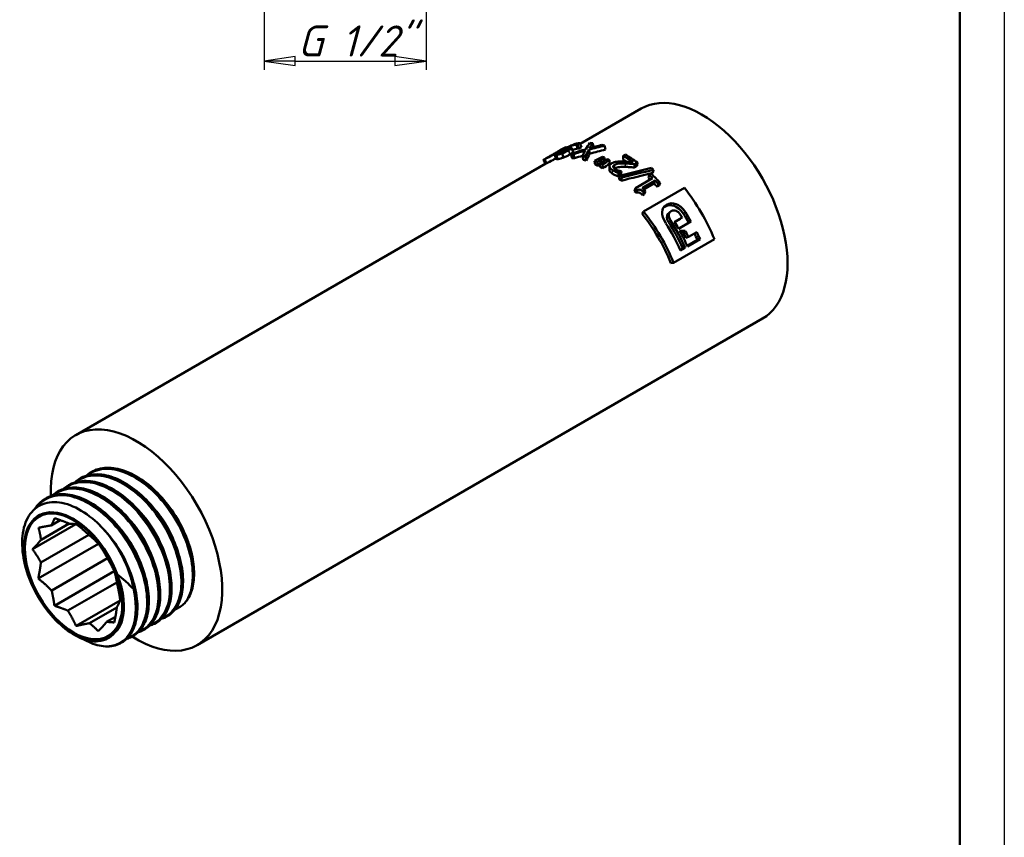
# Model space of a CAD drawing. Header units: millimetres. Extents: x -134 to 755, y -69 to 356.
# Tile 4 of 11: x 99 to 210, y 62 to 154. Entities that reach past the tile are written whole.
import ezdxf

# ---------------------------------------------------------------- set-up
doc = ezdxf.new("R2010")
doc.units = ezdxf.units.MM
for name, color, linetype, lineweight in [('Видимые тонкие (ГОСТ)', 7, 'Continuous', 35), ('Видимый контур (ГОСТ)', 7, 'Continuous', 50), ('Кромка (ГОСТ)', 7, 'Continuous', 50), ('Размер (ГОСТ)', 7, 'Continuous', 25)]:
    doc.layers.add(name, color=color, linetype=linetype, lineweight=lineweight)
doc.styles.add('Обычный текст (ГОСТ)', font='GOST Common Italic.ttf')
doc.dimstyles.new('Обычный (ГОСТ)', dxfattribs={"dimtxt": 3.5, "dimasz": 3.5, "dimexe": 1, "dimexo": 0, "dimgap": 0.5, "dimtad": 1, "dimrnd": 1e-08, "dimtxsty": 'Обычный текст (ГОСТ)', "dimblk": 'Filled-1', "dimcen": 0.09, "dimdle": 15, "dimclrd": 256, "dimclre": 256, "dimclrt": 256, "dimazin": 2, "dimtfac": 0.714286, "dimtdec": 3, "dimtmove": 0, "dimatfit": 3, "dimfxl": 1, "dimtolj": 1, "dimlwd": 25, "dimlwe": 25, "dimarcsym": 0})

# ---------------------------------------------------------------- blocks, each defined once
blk = doc.blocks.new('Рамки ГОСТ_ граница 297x210')
at = {"layer": 'Кромка (ГОСТ)', "lineweight": 25}
blk.add_line((210, 297), (210, 0), dxfattribs=at)
at = {"layer": 'Кромка (ГОСТ)'}
blk.add_line((205, 5), (205, 292), dxfattribs=at)
blk = doc.blocks.new('Filled-1')
at = {"color": 0}
for p, q in [((0, 0), (-1, 0.143)), ((-1, 0.143), (-1, -0.143)), ((-1, 0), (0, 0)), ((-1, -0.143), (0, 0))]:
    blk.add_line(p, q, dxfattribs=at)
at = {"color": 0, "flags": 128}
blk.add_lwpolyline([(-1, -0.143), (0, 0), (-1, 0.143), (-1, -0.143)], dxfattribs=at)
at = {"color": 0}
blk.add_solid([(-1, -0.143), (0, 0), (-1, 0.143), (-1, -0.143)], dxfattribs=at)
blk = doc.blocks.new('*D12')
at = {"layer": 'Defpoints', "color": 0, "linetype": 'Continuous', "transparency": 16777216}
for p in [(144.91, 168.64), (126.68, 167.91), (144.91, 149.6)]:
    blk.add_point(p, dxfattribs=at)
at = {"layer": 'Размер (ГОСТ)', "linetype": 'Continuous', "lineweight": 25, "transparency": 16777216}
for p, q in [((144.91, 168.64), (144.91, 148.6)), ((126.68, 167.91), (126.68, 148.6)), ((130.18, 149.6), (141.41, 149.6))]:
    blk.add_line(p, q, dxfattribs=at)
at = {"layer": 'Размер (ГОСТ)', "linetype": 'Continuous', "lineweight": 25, "transparency": 16777216, "xscale": 3.5, "yscale": 3.5, "zscale": 3.5, "rotation": 180}
blk.add_blockref('Filled-1', (126.68, 149.6), dxfattribs=at)
at = {"layer": 'Размер (ГОСТ)', "linetype": 'Continuous', "lineweight": 25, "transparency": 16777216, "xscale": 3.5, "yscale": 3.5, "zscale": 3.5}
blk.add_blockref('Filled-1', (144.91, 149.6), dxfattribs=at)
at = {"layer": 'Размер (ГОСТ)', "linetype": 'Continuous', "lineweight": 25, "transparency": 16777216, "insert": (128.35, 153.61), "char_height": 3.5, "attachment_point": 1, "style": 'Обычный текст (ГОСТ)'}
blk.add_mtext('\\A1; \\fGOST Common|b0|i1;\\H3.5000;G 1/2"', dxfattribs=at)

msp = doc.modelspace()

# ---------------------------------------------------------------- linework, layer by layer
at = {"layer": 'Видимые тонкие (ГОСТ)'}
for p, q in [((160.28, 139.698), (160.272, 139.714)), ((160.8, 139.589), (160.749, 139.704)), ((161.961, 139.756), (161.769, 140.21)), ((158.511, 138.12), (158.267, 138.556)), ((158.498, 138.69), (158.497, 138.692)), ((159.109, 139.019), (159.098, 139.037)), ((159.79, 138.574), (159.592, 139.026)), ((159.824, 139.428), (159.81, 139.45)), ((159.94, 139.413), (159.923, 139.446)), ((160.247, 139.298), (160.163, 139.476)), ((161.115, 139.087), (160.938, 139.542)), ((166.122, 137.518), (166.134, 137.92)), ((167.316, 137.689), (167.344, 138.08)), ((165.863, 136.945), (165.888, 137.338)), ((171.781, 133.21), (171.975, 133.439)), ((173.875, 132.414), (174.105, 132.59)), ((172.196, 131.481), (172.426, 131.658))]:
    msp.add_line(p, q, dxfattribs=at)
for points, knots in [([(105.524, 102.21), (105.919, 102.518), (106.374, 102.734), (106.876, 102.843), (108.298, 103.151), (110.086, 102.602), (111.765, 101.356), (113.442, 100.111), (114.991, 98.184), (116.005, 96.111), (117.017, 94.039), (117.483, 91.845), (117.291, 90.135), (117.109, 88.507), (116.333, 87.335), (115.175, 86.908)], [25.8365125, 25.8365125, 25.8365125, 25.8365125, 26.1093224, 26.1093224, 26.1093224, 26.8815874, 26.8815874, 26.8815874, 27.6528399, 27.6528399, 27.6528399, 28.4231741, 28.4231741, 28.4231741, 29.1559156, 29.1559156, 29.1559156, 29.1559156]), ([(106.807, 102.954), (107.047, 103.142), (107.309, 103.295), (107.592, 103.409), (108.913, 103.944), (110.662, 103.629), (112.371, 102.561), (114.069, 101.499), (115.708, 99.704), (116.855, 97.677), (118.006, 95.641), (118.647, 93.394), (118.618, 91.561), (118.599, 90.345), (118.292, 89.313), (117.74, 88.599)], [32.1196978, 32.1196978, 32.1196978, 32.1196978, 32.2856272, 32.2856272, 32.2856272, 33.0615171, 33.0615171, 33.0615171, 33.8327661, 33.8327661, 33.8327661, 34.606934, 34.606934, 34.606934, 35.1205654, 35.1205654, 35.1205654, 35.1205654]), ([(104.241, 101.468), (104.73, 101.847), (105.309, 102.086), (105.955, 102.161), (107.43, 102.332), (109.233, 101.646), (110.886, 100.298), (112.539, 98.951), (114.025, 96.959), (114.952, 94.872), (115.88, 92.786), (116.24, 90.63), (115.95, 88.998), (115.697, 87.573), (114.948, 86.565), (113.889, 86.169)], [19.5533272, 19.5533272, 19.5533272, 19.5533272, 19.8904811, 19.8904811, 19.8904811, 20.6609836, 20.6609836, 20.6609836, 21.4310532, 21.4310532, 21.4310532, 22.2007132, 22.2007132, 22.2007132, 22.8727303, 22.8727303, 22.8727303, 22.8727303]), ([(102.956, 100.726), (103.593, 101.216), (104.383, 101.469), (105.265, 101.445), (106.825, 101.401), (108.656, 100.491), (110.269, 98.972), (111.88, 97.454), (113.255, 95.348), (114.03, 93.24), (114.804, 91.133), (114.97, 89.05), (114.498, 87.571), (114.157, 86.502), (113.486, 85.758), (112.604, 85.43)], [13.2701419, 13.2701419, 13.2701419, 13.2701419, 13.7080481, 13.7080481, 13.7080481, 14.4828659, 14.4828659, 14.4828659, 15.2570598, 15.2570598, 15.2570598, 16.0306543, 16.0306543, 16.0306543, 16.589545, 16.589545, 16.589545, 16.589545]), ([(100.978, 99.278), (101.773, 100.349), (103.019, 100.852), (104.457, 100.665), (106.056, 100.458), (107.875, 99.4), (109.432, 97.789), (110.989, 96.178), (112.268, 94.033), (112.936, 91.944), (113.604, 89.856), (113.653, 87.849), (113.085, 86.477), (112.719, 85.593), (112.1, 84.979), (111.317, 84.69)], [6.8100636, 6.8100636, 6.8100636, 6.8100636, 7.5025439, 7.5025439, 7.5025439, 8.2722659, 8.2722659, 8.2722659, 9.04179, 9.04179, 9.04179, 9.8111219, 9.8111219, 9.8111219, 10.3067665, 10.3067665, 10.3067665, 10.3067665]), ([(113.528, 100.106), (114.514, 99.155), (115.402, 97.965), (116.062, 96.698), (116.529, 95.8), (116.879, 94.868), (117.099, 93.97)], [33.35344061, 33.35344061, 33.35344061, 33.35344061, 33.89898275, 33.89898275, 33.89898275, 34.28541595, 34.28541595, 34.28541595, 34.28541595]), ([(112.244, 99.362), (112.997, 98.638), (113.694, 97.777), (114.274, 96.842), (114.99, 95.685), (115.521, 94.426), (115.817, 93.227)], [27.07025531, 27.07025531, 27.07025531, 27.07025531, 27.48673586, 27.48673586, 27.48673586, 28.00223064, 28.00223064, 28.00223064, 28.00223064]), ([(109.677, 97.882), (109.989, 97.584), (110.292, 97.261), (110.579, 96.918), (111.847, 95.405), (112.818, 93.51), (113.253, 91.744)], [14.50388469, 14.50388469, 14.50388469, 14.50388469, 14.67622513, 14.67622513, 14.67622513, 15.43586003, 15.43586003, 15.43586003, 15.43586003]), ([(110.96, 98.621), (111.491, 98.113), (111.994, 97.536), (112.446, 96.911), (113.432, 95.549), (114.167, 93.971), (114.535, 92.485)], [20.78707, 20.78707, 20.78707, 20.78707, 21.08023663, 21.08023663, 21.08023663, 21.71904534, 21.71904534, 21.71904534, 21.71904534]), ([(108.397, 97.14), (108.424, 97.114), (108.452, 97.087), (108.48, 97.06), (109.913, 95.654), (111.106, 93.725), (111.727, 91.841), (111.821, 91.558), (111.901, 91.276), (111.968, 90.998)], [8.22127747, 8.22127747, 8.22127747, 8.22127747, 8.23661053, 8.23661053, 8.23661053, 9.03351438, 9.03351438, 9.03351438, 9.1533871, 9.1533871, 9.1533871, 9.1533871]), ([(110.187, 91.802), (110.943, 89.91), (111.143, 88.01), (110.745, 86.663), (110.527, 85.928), (110.134, 85.363), (109.613, 85.007)], [2.6515041, 2.6515041, 2.6515041, 2.6515041, 3.4501482, 3.4501482, 3.4501482, 3.8860828, 3.8860828, 3.8860828, 3.8860828]), ([(111.923, 90.224), (112.402, 88.167), (112.237, 86.295), (111.485, 85.127), (110.734, 83.958), (109.406, 83.506), (107.878, 83.903), (107.384, 84.031), (106.87, 84.248), (106.354, 84.542)], [2.8797307, 2.8797307, 2.8797307, 2.8797307, 3.6507621, 3.6507621, 3.6507621, 4.4215607, 4.4215607, 4.4215607, 4.6711181, 4.6711181, 4.6711181, 4.6711181])]:
    msp.add_open_spline(points, degree=3, knots=knots, dxfattribs=at)
msp.add_open_spline([(110.774, 88.43), (110.809, 87.429), (110.622, 86.56), (110.253, 85.905)], degree=3, dxfattribs=at)
at = {"layer": 'Видимый контур (ГОСТ)'}
for p, q in [((169.127, 144.253), (162.27, 140.294)), ((160.332, 139.752), (160.057, 139.594)), ((161.463, 139.383), (161.28, 139.838)), ((162.131, 139.755), (161.948, 140.21)), ((162.238, 140.372), (161.961, 140.212)), ((162.143, 139.757), (161.961, 140.212)), ((162.421, 139.917), (162.143, 139.757)), ((162.421, 139.917), (162.238, 140.372)), ((163.791, 139.924), (163.664, 140.361)), ((165.097, 139.637), (165.013, 140.083)), ((158.417, 138.647), (158.143, 138.489)), ((159.735, 139.152), (159.721, 139.181)), ((160.399, 138.756), (160.216, 139.211)), ((160.394, 139.363), (160.304, 139.556)), ((161.338, 138.69), (161.195, 139.146)), ((161.622, 138.664), (161.49, 139.119)), ((162.604, 138.485), (162.507, 138.934)), ((162.921, 138.399), (162.836, 138.844)), ((163.357, 139.18), (163.249, 139.631)), ((165.012, 138.395), (164.983, 138.741)), ((167.081, 138.93), (167.331, 139.074)), ((167.083, 138.521), (167.081, 138.93)), ((158.393, 138.055), (105.487, 107.51)), ((163.928, 137.943), (163.884, 138.374)), ((164.243, 137.802), (164.21, 138.227)), ((164.471, 137.691), (164.446, 138.113)), ((164.786, 137.528), (164.774, 137.944)), ((165.562, 138.046), (165.547, 138.462)), ((168.353, 137.627), (168.399, 138.005)), ((168.658, 137.803), (168.353, 137.627)), ((168.705, 138.181), (168.399, 138.005)), ((168.658, 137.803), (168.705, 138.181)), ((166.542, 136.64), (166.587, 137.019)), ((166.849, 136.817), (166.542, 136.64)), ((166.894, 137.197), (166.587, 137.019)), ((166.642, 136.328), (166.697, 136.7)), ((166.849, 136.817), (166.894, 137.197)), ((166.886, 136.139), (166.95, 136.503)), ((168.469, 135.297), (170.411, 136.418)), ((169.933, 136.443), (170.034, 136.776)), ((170.034, 136.776), (170.254, 136.903)), ((170.424, 137.019), (170.518, 137.358)), ((168.355, 134.977), (168.469, 135.297)), ((170.682, 136.15), (169.238, 135.316)), ((170.558, 135.839), (169.387, 135.163)), ((169.401, 132.669), (173.997, 135.323)), ((170.558, 135.839), (170.682, 136.15)), ((170.922, 135.462), (171.059, 135.759)), ((171.142, 135.589), (170.922, 135.462)), ((171.279, 135.886), (171.059, 135.759)), ((171.142, 135.589), (171.279, 135.886)), ((168.565, 134.769), (168.688, 135.081)), ((169.28, 134.514), (169.417, 134.811)), ((169.477, 134.628), (169.28, 134.514)), ((169.615, 134.925), (169.417, 134.811)), ((169.477, 134.628), (169.615, 134.925)), ((169.22, 132.423), (169.401, 132.669)), ((172.867, 131.498), (173.74, 132.002)), ((173.503, 131.835), (173.74, 132.002)), ((173.503, 131.835), (172.881, 131.475)), ((173.315, 130.742), (174.478, 131.413)), ((174.73, 131.553), (173.318, 130.737)), ((174.478, 131.413), (174.73, 131.553)), ((173.809, 130.391), (174.072, 130.513)), ((174.164, 129.706), (174.439, 129.803)), ((174.439, 129.803), (175.375, 130.343)), ((177.369, 129.563), (172.773, 126.91)), ((174.089, 128.591), (173.556, 128.283)), ((173.801, 128.522), (174.089, 128.591)), ((174.304, 128.812), (175.462, 129.481)), ((175.751, 129.55), (174.339, 128.734)), ((175.462, 129.481), (175.751, 129.55)), ((173.521, 128.36), (173.801, 128.522)), ((172.473, 126.867), (172.773, 126.91)), ((182.777, 120.61), (119.137, 83.868)), ((107.244, 103.351), (107.232, 103.345)), ((105.96, 102.61), (105.948, 102.603)), ((103.391, 101.127), (103.379, 101.12)), ((104.676, 101.869), (104.664, 101.862)), ((102.107, 100.386), (102.095, 100.379)), ((101.569, 95.718), (104.734, 97.545)), ((102.719, 97.345), (103.737, 97.933)), ((100.625, 94.652), (105.501, 97.467)), ((101.556, 93.168), (106.94, 96.277)), ((101.252, 91.359), (108.039, 95.278)), ((102.768, 90.021), (109.044, 93.645)), ((103.08, 88.295), (109.816, 92.183)), ((104.59, 87.748), (110.107, 90.933)), ((105.517, 86.027), (110.475, 88.889)), ((107.024, 86.332), (110.103, 88.11)), ((108.952, 86.476), (109.94, 87.047)), ((115.772, 87.098), (115.76, 87.091)), ((113.203, 85.615), (113.191, 85.609)), ((114.487, 86.357), (114.475, 86.35)), ((111.919, 84.874), (111.907, 84.867)), ((110.635, 84.133), (110.623, 84.126))]:
    msp.add_line(p, q, dxfattribs=at)
for centre, major_axis, start_param, end_param in [((175.952, 132.432), (6.825, -11.821), 0, 3.1415927), ((167.123, 127.334), (-7.075, 12.254), 6.0399262, 6.0413738), ((167.123, 127.334), (-6.825, 11.821), 6.0399262, 6.0413738), ((167.389, 127.488), (-7.075, 12.254), 5.8792394, 5.9132587), ((167.389, 127.488), (7.075, -12.254), 2.5959601, 2.6279889), ((165.233, 126.243), (-7.075, 12.254), 5.8812299, 5.9132587), ((165.233, 126.243), (-6.825, 11.821), 5.8812299, 5.9132587), ((165.233, 126.243), (-7.075, 12.254), 5.7397242, 5.7737435), ((165.976, 126.672), (7.075, -12.254), 2.4555401, 2.4752641), ((165.976, 126.672), (7.075, -12.254), 2.3990826, 2.4188065), ((167.139, 127.344), (-7.075, 12.254), 5.3939219, 5.5035798), ((167.389, 127.488), (7.075, -12.254), 2.2242815, 2.3619871), ((165.233, 126.243), (-6.825, 11.821), 5.7397242, 5.7737435), ((165.137, 126.188), (-7.075, 12.254), 5.5906184, 5.623371), ((165.137, 126.188), (-6.825, 11.821), 5.5906184, 5.623371), ((165.137, 126.188), (-7.075, 12.254), 5.5341609, 5.5669135), ((165.137, 126.188), (-6.825, 11.821), 5.5341609, 5.5669135), ((167.139, 127.344), (-6.825, 11.821), 5.4631241, 5.5035798), ((167.857, 127.758), (7.075, -12.254), 2.0869377, 2.1122712), ((165.137, 126.188), (-6.825, 11.821), 5.315569, 5.3412644), ((165.137, 126.188), (-7.075, 12.254), 5.315569, 5.3412644), ((165.625, 126.469), (7.075, -12.254), 2.2289862, 2.2306148), ((167.169, 127.361), (-6.825, 11.821), 5.1857466, 5.2073588), ((167.169, 127.361), (-7.075, 12.254), 5.1677299, 5.2073588), ((167.389, 127.488), (7.075, -12.254), 1.9568321, 2.0657661), ((165.226, 126.239), (-7.075, 12.254), 5.1445679, 5.1677299), ((165.724, 126.527), (7.075, -12.254), 1.9568321, 1.9973657), ((167.169, 127.361), (-6.825, 11.821), 5.0984247, 5.1389583), ((167.169, 127.361), (-7.075, 12.254), 5.0984247, 5.1389583), ((168.88, 128.349), (7.075, -12.254), 1.3431792, 1.8193697), ((165.226, 126.239), (-6.825, 11.821), 5.1445679, 5.1677299), ((164.284, 125.695), (-6.825, 11.821), 4.4847719, 4.9609623), ((164.284, 125.695), (-7.075, 12.254), 4.4847719, 4.9609623), ((167.041, 127.287), (-7.075, 12.254), 4.7642452, 4.7896913), ((167.58, 127.598), (-6.825, 11.821), 4.7017577, 4.7874315), ((167.58, 127.598), (7.075, -12.254), 1.5601651, 1.6458388), ((165.386, 126.331), (-7.075, 12.254), 4.5422903, 4.7887486), ((165.919, 126.639), (-6.825, 11.821), 4.5422903, 4.7896913), ((165.919, 126.639), (7.075, -12.254), 1.4006976, 1.6480987), ((166.168, 126.783), (-7.075, 12.254), 4.7017577, 4.7642452), ((166.168, 126.783), (-7.075, 12.254), 4.5422903, 4.6823208), ((166.645, 127.058), (-6.825, 11.821), 4.6047586, 4.6613524), ((166.645, 127.058), (7.075, -12.254), 1.463166, 1.5197597), ((167.58, 127.598), (-6.825, 11.821), 4.5422903, 4.6008), ((167.58, 127.598), (7.075, -12.254), 1.4006976, 1.463166), ((112.312, 95.689), (6.825, -11.821), 5.4488904, 10.2646483), ((105.241, 91.607), (-3.949, 6.84), 4.415601, 9.727137), ((105.76, 91.906), (4.585, -7.941), 1.3611833, 1.4199308), ((112.312, 95.689), (-4.585, 7.941), 3.8607889, 3.9195364)]:
    msp.add_ellipse(centre, major_axis=major_axis, ratio=0.5773503, start_param=start_param, end_param=end_param, dxfattribs=at)
for major_axis in [(-3.912, 6.776), (3.912, -6.776), (3.875, -6.712)]:
    msp.add_ellipse((105.241, 91.607), major_axis=major_axis, ratio=0.5773503, dxfattribs=at)
for points, knots in [([(160.285, 139.701), (160.229, 139.666), (160.154, 139.621), (160.06, 139.565), (159.966, 139.51), (159.843, 139.439), (159.692, 139.351)], [-2, -2, -2, -2, -1, -1, -1, 0, 0, 0, 0]), ([(159.81, 139.45), (159.907, 139.507), (159.993, 139.557), (160.069, 139.601), (160.145, 139.645), (160.212, 139.683), (160.272, 139.714)], [-2, -2, -2, -2, -1, -1, -1, 0, 0, 0, 0]), ([(160.511, 139.852), (160.689, 139.946), (160.733, 139.952), (160.636, 139.881), (160.538, 139.811), (160.302, 139.665), (159.923, 139.446)], [0, 0, 0, 0, 1, 1, 1, 2, 2, 2, 2]), ([(159.988, 139.441), (160.166, 139.543), (160.351, 139.646), (160.543, 139.749), (160.736, 139.852), (160.917, 139.944), (161.088, 140.023)], [0, 0, 0, 0, 1, 1, 1, 2, 2, 2, 2]), ([(160.272, 139.714), (160.334, 139.747), (160.366, 139.761), (160.365, 139.757), (160.365, 139.753), (160.338, 139.734), (160.285, 139.701)], [-2, -2, -2, -2, -1, -1, -1, 0, 0, 0, 0]), ([(160.304, 139.556), (160.385, 139.59), (160.466, 139.62), (160.547, 139.647), (160.629, 139.674), (160.696, 139.693), (160.749, 139.704)], [-2, -2, -2, -2, -1, -1, -1, 0, 0, 0, 0]), ([(161.769, 140.21), (161.605, 140.183), (161.416, 140.118), (161.201, 140.024), (160.985, 139.93), (160.757, 139.813), (160.513, 139.677)], [0, 0, 0, 0, 1, 1, 1, 2, 2, 2, 2]), ([(160.513, 139.677), (160.63, 139.725), (160.73, 139.762), (160.813, 139.79), (160.896, 139.818), (160.973, 139.839), (161.044, 139.853)], [0, 0, 0, 0, 1, 1, 1, 2, 2, 2, 2]), ([(160.911, 139.704), (160.914, 139.687), (160.897, 139.662), (160.858, 139.631), (160.82, 139.6), (160.756, 139.559), (160.665, 139.506)], [-2, -2, -2, -2, -1, -1, -1, 0, 0, 0, 0]), ([(160.749, 139.704), (160.795, 139.713), (160.833, 139.719), (160.863, 139.72), (160.893, 139.722), (160.909, 139.716), (160.911, 139.704)], [-2, -2, -2, -2, -1, -1, -1, 0, 0, 0, 0]), ([(161.28, 139.838), (161.288, 139.812), (161.265, 139.774), (161.211, 139.725), (161.156, 139.677), (161.065, 139.616), (160.938, 139.542)], [0, 0, 0, 0, 1, 1, 1, 2, 2, 2, 2]), ([(161.044, 139.853), (161.112, 139.866), (161.166, 139.872), (161.206, 139.871), (161.247, 139.87), (161.271, 139.859), (161.28, 139.838)], [0, 0, 0, 0, 1, 1, 1, 2, 2, 2, 2]), ([(161.088, 140.023), (161.268, 140.108), (161.437, 140.179), (161.594, 140.236), (161.752, 140.293), (161.904, 140.336), (162.053, 140.36)], [0, 0, 0, 0, 1, 1, 1, 2, 2, 2, 2]), ([(161.961, 139.756), (161.802, 139.73), (161.618, 139.667), (161.405, 139.573), (161.4, 139.571), (161.395, 139.569), (161.389, 139.566)], [0, 0, 0, 0, 1, 1, 1, 1.0251249, 1.0251249, 1.0251249, 1.0251249]), ([(161.948, 140.21), (161.941, 140.216), (161.92, 140.219), (161.887, 140.22), (161.854, 140.221), (161.815, 140.217), (161.769, 140.21)], [0, 0, 0, 0, 1, 1, 1, 2, 2, 2, 2]), ([(162.131, 139.755), (162.124, 139.761), (162.105, 139.765), (162.074, 139.766), (162.042, 139.767), (162.005, 139.763), (161.961, 139.756)], [0, 0, 0, 0, 1, 1, 1, 2, 2, 2, 2]), ([(162.053, 140.36), (162.086, 140.365), (162.12, 140.369), (162.155, 140.372), (162.189, 140.375), (162.217, 140.375), (162.238, 140.372)], [0, 0, 0, 0, 1, 1, 1, 2, 2, 2, 2]), ([(159.923, 139.446), (159.534, 139.222), (159.205, 139.041), (158.936, 138.901), (158.668, 138.76), (158.443, 138.65), (158.267, 138.556)], [0, 0, 0, 0, 1, 1, 1, 2, 2, 2, 2]), ([(158.506, 138.695), (158.446, 138.663), (158.416, 138.646), (158.417, 138.647), (158.418, 138.647), (158.444, 138.662), (158.497, 138.692)], [-2, -2, -2, -2, -1, -1, -1, 0, 0, 0, 0]), ([(158.497, 138.692), (158.549, 138.721), (158.625, 138.765), (158.726, 138.823), (158.826, 138.88), (158.95, 138.952), (159.098, 139.037)], [-2, -2, -2, -2, -1, -1, -1, 0, 0, 0, 0]), ([(158.977, 138.946), (158.878, 138.892), (158.79, 138.844), (158.712, 138.803), (158.635, 138.762), (158.566, 138.726), (158.506, 138.695)], [-2, -2, -2, -2, -1, -1, -1, 0, 0, 0, 0]), ([(159.544, 138.661), (159.407, 138.585), (159.281, 138.518), (159.167, 138.458), (158.902, 138.319), (158.681, 138.21), (158.511, 138.12)], [0.5700781, 0.5700781, 0.5700781, 0.5700781, 1, 1, 1, 2, 2, 2, 2]), ([(159.692, 139.351), (159.551, 139.27), (159.421, 139.195), (159.301, 139.127), (159.181, 139.059), (159.073, 138.999), (158.977, 138.946)], [-2, -2, -2, -2, -1, -1, -1, 0, 0, 0, 0]), ([(159.098, 139.037), (159.246, 139.123), (159.379, 139.199), (159.497, 139.268), (159.615, 139.336), (159.719, 139.397), (159.81, 139.45)], [-2, -2, -2, -2, -1, -1, -1, 0, 0, 0, 0]), ([(159.592, 139.026), (159.507, 139.009), (159.448, 139.001), (159.413, 139.003), (159.379, 139.006), (159.368, 139.017), (159.382, 139.039)], [0, 0, 0, 0, 1, 1, 1, 2, 2, 2, 2]), ([(159.382, 139.039), (159.399, 139.067), (159.456, 139.112), (159.55, 139.175), (159.645, 139.239), (159.791, 139.327), (159.988, 139.441)], [0, 0, 0, 0, 1, 1, 1, 2, 2, 2, 2]), ([(159.79, 138.574), (159.708, 138.557), (159.651, 138.55), (159.619, 138.553), (159.602, 138.554), (159.591, 138.558), (159.588, 138.566)], [0, 0, 0, 0, 1, 1, 1, 1.5434169, 1.5434169, 1.5434169, 1.5434169]), ([(160.216, 139.211), (160.099, 139.168), (159.985, 139.13), (159.873, 139.098), (159.762, 139.065), (159.668, 139.042), (159.592, 139.026)], [0, 0, 0, 0, 1, 1, 1, 2, 2, 2, 2]), ([(159.83, 139.163), (159.786, 139.154), (159.754, 139.15), (159.734, 139.152), (159.714, 139.153), (159.71, 139.163), (159.721, 139.181)], [-2, -2, -2, -2, -1, -1, -1, 0, 0, 0, 0]), ([(159.721, 139.181), (159.731, 139.2), (159.771, 139.233), (159.841, 139.28), (159.91, 139.327), (160.018, 139.392), (160.163, 139.476)], [-2, -2, -2, -2, -1, -1, -1, 0, 0, 0, 0]), ([(160.399, 138.756), (160.284, 138.713), (160.172, 138.676), (160.063, 138.644), (159.954, 138.612), (159.863, 138.588), (159.79, 138.574)], [0, 0, 0, 0, 1, 1, 1, 2, 2, 2, 2]), ([(160.665, 139.506), (160.504, 139.413), (160.35, 139.338), (160.203, 139.28), (160.057, 139.221), (159.932, 139.183), (159.83, 139.163)], [-2, -2, -2, -2, -1, -1, -1, 0, 0, 0, 0]), ([(160.163, 139.476), (160.193, 139.493), (160.22, 139.509), (160.244, 139.523), (160.269, 139.537), (160.289, 139.548), (160.304, 139.556)], [-2, -2, -2, -2, -1, -1, -1, 0, 0, 0, 0]), ([(160.938, 139.542), (160.828, 139.478), (160.71, 139.419), (160.586, 139.362), (160.461, 139.306), (160.338, 139.256), (160.216, 139.211)], [0, 0, 0, 0, 1, 1, 1, 2, 2, 2, 2]), ([(161.115, 139.087), (161.004, 139.023), (160.887, 138.963), (160.764, 138.907), (160.641, 138.851), (160.519, 138.801), (160.399, 138.756)], [0, 0, 0, 0, 1, 1, 1, 2, 2, 2, 2]), ([(161.463, 139.383), (161.47, 139.357), (161.445, 139.319), (161.389, 139.27), (161.352, 139.238), (161.301, 139.201), (161.234, 139.159)], [0, 0, 0, 0, 1, 1, 1, 1.6530165, 1.6530165, 1.6530165, 1.6530165]), ([(165.888, 137.338), (165.68, 137.475), (165.57, 137.606), (165.559, 137.739), (165.548, 137.871), (165.633, 137.988), (165.814, 138.093)], [0, 0, 0, 0, 1, 1, 1, 2, 2, 2, 2]), ([(165.814, 138.093), (165.899, 138.142), (165.988, 138.181), (166.079, 138.21), (166.171, 138.239), (166.265, 138.26), (166.362, 138.273)], [0, 0, 0, 0, 1, 1, 1, 2, 2, 2, 2]), ([(166.134, 137.92), (166.074, 137.885), (166.03, 137.848), (166.004, 137.81), (165.978, 137.772), (165.968, 137.733), (165.974, 137.694)], [0, 0, 0, 0, 1, 1, 1, 2, 2, 2, 2]), ([(165.974, 137.694), (165.98, 137.656), (165.998, 137.617), (166.03, 137.58), (166.061, 137.542), (166.104, 137.505), (166.16, 137.468)], [0, 0, 0, 0, 1, 1, 1, 2, 2, 2, 2]), ([(167.316, 137.689), (166.972, 137.694), (166.716, 137.681), (166.548, 137.656), (166.379, 137.631), (166.238, 137.585), (166.122, 137.518)], [0, 0, 0, 0, 1, 1, 1, 2, 2, 2, 2]), ([(167.344, 138.08), (166.994, 138.089), (166.733, 138.079), (166.563, 138.055), (166.392, 138.032), (166.25, 137.986), (166.134, 137.92)], [0, 0, 0, 0, 1, 1, 1, 2, 2, 2, 2]), ([(166.16, 137.468), (166.213, 137.433), (166.272, 137.401), (166.339, 137.371), (166.406, 137.342), (166.474, 137.316), (166.543, 137.293)], [0, 0, 0, 0, 1, 1, 1, 2, 2, 2, 2]), ([(166.362, 138.273), (166.461, 138.288), (166.567, 138.298), (166.682, 138.301), (166.796, 138.305), (166.912, 138.306), (167.029, 138.304)], [0, 0, 0, 0, 1, 1, 1, 2, 2, 2, 2]), ([(167.029, 138.304), (167.222, 138.301), (167.429, 138.293), (167.65, 138.278), (167.871, 138.263), (168.046, 138.248), (168.176, 138.236)], [0, 0, 0, 0, 1, 1, 1, 2, 2, 2, 2]), ([(168.353, 137.627), (168.168, 137.644), (167.992, 137.658), (167.824, 137.669), (167.657, 137.68), (167.487, 137.686), (167.316, 137.689)], [0, 0, 0, 0, 1, 1, 1, 2, 2, 2, 2]), ([(168.399, 138.005), (168.211, 138.024), (168.032, 138.041), (167.861, 138.054), (167.69, 138.067), (167.518, 138.076), (167.344, 138.08)], [0, 0, 0, 0, 1, 1, 1, 2, 2, 2, 2]), ([(165.863, 136.945), (165.662, 137.077), (165.558, 137.205), (165.551, 137.335), (165.551, 137.341), (165.551, 137.347), (165.551, 137.353)], [0, 0, 0, 0, 1, 1, 1, 1.0484839, 1.0484839, 1.0484839, 1.0484839]), ([(166.542, 136.64), (166.454, 136.666), (166.343, 136.708), (166.208, 136.766), (166.074, 136.823), (165.959, 136.882), (165.863, 136.945)], [0, 0, 0, 0, 1, 1, 1, 2, 2, 2, 2]), ([(166.587, 137.019), (166.496, 137.046), (166.382, 137.091), (166.244, 137.151), (166.105, 137.211), (165.987, 137.273), (165.888, 137.338)], [0, 0, 0, 0, 1, 1, 1, 2, 2, 2, 2]), ([(166.543, 137.293), (166.602, 137.273), (166.662, 137.256), (166.724, 137.242), (166.786, 137.227), (166.838, 137.216), (166.878, 137.208)], [0, 0, 0, 0, 1, 1, 1, 2, 2, 2, 2]), ([(169.28, 134.514), (169.144, 134.659), (169.021, 134.751), (168.914, 134.794), (168.807, 134.836), (168.69, 134.827), (168.565, 134.769)], [0, 0, 0, 0, 1, 1, 1, 2, 2, 2, 2]), ([(169.417, 134.811), (169.276, 134.961), (169.15, 135.057), (169.04, 135.102), (168.931, 135.147), (168.813, 135.139), (168.688, 135.081)], [0, 0, 0, 0, 1, 1, 1, 2, 2, 2, 2]), ([(105.794, 102.505), (106.74, 103.114), (107.979, 103.235), (109.31, 102.829), (110.989, 102.317), (112.797, 100.973), (114.257, 99.169), (115.716, 97.367), (116.811, 95.129), (117.261, 93.068), (117.71, 91.009), (117.51, 89.151), (116.729, 88.006), (116.435, 87.574), (116.059, 87.245), (115.622, 87.026)], [25.8852413, 25.8852413, 25.8852413, 25.8852413, 26.4953046, 26.4953046, 26.4953046, 27.2644873, 27.2644873, 27.2644873, 28.0327695, 28.0327695, 28.0327695, 28.8002437, 28.8002437, 28.8002437, 29.0898227, 29.0898227, 29.0898227, 29.0898227]), ([(115.77, 87.1), (116.702, 87.646), (117.317, 88.739), (117.472, 90.182), (117.659, 91.909), (117.185, 94.117), (116.165, 96.201), (115.121, 98.335), (113.514, 100.312), (111.785, 101.565), (110.078, 102.802), (108.271, 103.32), (106.847, 102.966), (106.532, 102.888), (106.236, 102.767), (105.962, 102.607)], [-35.3429174, -35.3429174, -35.3429174, -35.3429174, -34.7019343, -34.7019343, -34.7019343, -33.9345714, -33.9345714, -33.9345714, -33.1488112, -33.1488112, -33.1488112, -32.3733483, -32.3733483, -32.3733483, -32.2013247, -32.2013247, -32.2013247, -32.2013247]), ([(106.12, 102.697), (106.654, 102.968), (107.272, 103.101), (108.569, 103.078), (109.264, 102.925), (110.673, 102.357), (111.405, 101.928), (112.806, 100.854), (113.493, 100.193), (114.735, 98.73), (115.306, 97.91), (116.264, 96.216), (116.664, 95.321), (117.248, 93.57), (117.44, 92.691), (117.595, 91.056), (117.56, 90.28), (117.268, 88.927), (117.006, 88.332), (116.432, 87.593), (116.181, 87.36), (115.901, 87.178)], [0, 0, 0, 0, 0.2885472, 0.2885472, 0.5745674, 0.5745674, 0.8669965, 0.8669965, 1.1606228, 1.1606228, 1.453481, 1.453481, 1.7458163, 1.7458163, 2.0382542, 2.0382542, 2.3314306, 2.3314306, 2.6252849, 2.6252849, 2.799608, 2.799608, 2.799608, 2.799608]), ([(107.08, 103.243), (107.838, 103.733), (108.78, 103.916), (109.814, 103.752), (111.439, 103.495), (113.271, 102.384), (114.827, 100.729), (116.388, 99.07), (117.654, 96.882), (118.293, 94.772), (118.647, 93.607), (118.814, 92.468), (118.782, 91.459)], [32.1684266, 32.1684266, 32.1684266, 32.1684266, 32.6575629, 32.6575629, 32.6575629, 33.4264264, 33.4264264, 33.4264264, 34.1975573, 34.1975573, 34.1975573, 34.6237212, 34.6237212, 34.6237212, 34.6237212]), ([(118.796, 91.89), (118.756, 93.772), (118.047, 96.035), (116.847, 98.056), (115.648, 100.076), (113.972, 101.832), (112.259, 102.837), (110.547, 103.843), (108.817, 104.088), (107.525, 103.497), (107.429, 103.453), (107.335, 103.404), (107.244, 103.351)], [-40.8481589, -40.8481589, -40.8481589, -40.8481589, -40.0791154, -40.0791154, -40.0791154, -39.3103022, -39.3103022, -39.3103022, -38.5417134, -38.5417134, -38.5417134, -38.48451, -38.48451, -38.48451, -38.48451]), ([(107.404, 103.438), (107.939, 103.709), (108.556, 103.843), (109.853, 103.82), (110.548, 103.666), (111.957, 103.098), (112.689, 102.67), (114.091, 101.595), (114.778, 100.935), (116.02, 99.472), (116.59, 98.652), (117.493, 97.056), (117.854, 96.271), (118.133, 95.496)], [0, 0, 0, 0, 0.2885472, 0.2885472, 0.5745674, 0.5745674, 0.8669965, 0.8669965, 1.1606228, 1.1606228, 1.453481, 1.453481, 1.7119079, 1.7119079, 1.7119079, 1.7119079]), ([(104.509, 101.766), (105.586, 102.462), (107.05, 102.509), (108.589, 101.888), (110.289, 101.202), (112.061, 99.709), (113.44, 97.821), (114.818, 95.933), (115.788, 93.673), (116.101, 91.661), (116.427, 89.565), (116.036, 87.765), (115.056, 86.795), (114.843, 86.584), (114.603, 86.412), (114.34, 86.281)], [19.602056, 19.602056, 19.602056, 19.602056, 20.2974283, 20.2974283, 20.2974283, 21.0654957, 21.0654957, 21.0654957, 21.8331594, 21.8331594, 21.8331594, 22.6325695, 22.6325695, 22.6325695, 22.8066374, 22.8066374, 22.8066374, 22.8066374]), ([(114.484, 86.361), (115.289, 86.833), (115.863, 87.705), (116.1, 88.869), (116.431, 90.491), (116.104, 92.661), (115.194, 94.777), (114.286, 96.892), (112.805, 98.928), (111.142, 100.323), (109.481, 101.716), (107.656, 102.452), (106.15, 102.322), (105.612, 102.275), (105.117, 102.118), (104.679, 101.863)], [-29.059732, -29.059732, -29.059732, -29.059732, -28.5062614, -28.5062614, -28.5062614, -27.7347167, -27.7347167, -27.7347167, -26.9637396, -26.9637396, -26.9637396, -26.1933063, -26.1933063, -26.1933063, -25.9181394, -25.9181394, -25.9181394, -25.9181394]), ([(104.836, 101.955), (105.37, 102.226), (105.988, 102.36), (107.285, 102.337), (107.98, 102.184), (109.389, 101.615), (110.121, 101.187), (111.522, 100.113), (112.209, 99.452), (113.451, 97.989), (114.022, 97.169), (114.98, 95.475), (115.38, 94.58), (115.964, 92.828), (116.156, 91.949), (116.311, 90.315), (116.276, 89.539), (115.984, 88.186), (115.722, 87.591), (115.147, 86.852), (114.897, 86.619), (114.617, 86.437)], [0, 0, 0, 0, 0.2885472, 0.2885472, 0.5745674, 0.5745674, 0.8669965, 0.8669965, 1.1606228, 1.1606228, 1.453481, 1.453481, 1.7458163, 1.7458163, 2.0382542, 2.0382542, 2.3314306, 2.3314306, 2.6252849, 2.6252849, 2.799608, 2.799608, 2.799608, 2.799608]), ([(101.942, 100.281), (102.159, 100.425), (102.392, 100.542), (102.639, 100.631), (103.984, 101.115), (105.74, 100.756), (107.445, 99.659), (109.15, 98.562), (110.785, 96.741), (111.922, 94.695), (113.058, 92.65), (113.685, 90.405), (113.647, 88.575), (113.609, 86.761), (112.917, 85.377), (111.773, 84.795)], [7.0356854, 7.0356854, 7.0356854, 7.0356854, 7.1767305, 7.1767305, 7.1767305, 7.9444791, 7.9444791, 7.9444791, 8.7120321, 8.7120321, 8.7120321, 9.479395, 9.479395, 9.479395, 10.2402668, 10.2402668, 10.2402668, 10.2402668]), ([(111.915, 84.881), (112.418, 85.17), (112.832, 85.612), (113.126, 86.191), (113.783, 87.484), (113.833, 89.448), (113.248, 91.542), (112.663, 93.633), (111.451, 95.83), (109.924, 97.529), (108.384, 99.244), (106.541, 100.432), (104.888, 100.758), (103.848, 100.963), (102.89, 100.826), (102.111, 100.379)], [-16.4933614, -16.4933614, -16.4933614, -16.4933614, -16.1494792, -16.1494792, -16.1494792, -15.3811969, -15.3811969, -15.3811969, -14.6137227, -14.6137227, -14.6137227, -13.8392353, -13.8392353, -13.8392353, -13.3517688, -13.3517688, -13.3517688, -13.3517688]), ([(102.267, 100.472), (102.802, 100.743), (103.419, 100.877), (104.717, 100.854), (105.412, 100.701), (106.821, 100.132), (107.552, 99.704), (108.954, 98.63), (109.641, 97.969), (110.883, 96.506), (111.453, 95.686), (112.412, 93.992), (112.811, 93.097), (113.396, 91.345), (113.587, 90.466), (113.743, 88.832), (113.708, 88.056), (113.415, 86.703), (113.153, 86.108), (112.579, 85.369), (112.328, 85.136), (112.049, 84.954)], [0, 0, 0, 0, 0.2885472, 0.2885472, 0.5745674, 0.5745674, 0.8669965, 0.8669965, 1.1606228, 1.1606228, 1.453481, 1.453481, 1.7458163, 1.7458163, 2.0382542, 2.0382542, 2.3314306, 2.3314306, 2.6252849, 2.6252849, 2.799608, 2.799608, 2.799608, 2.799608]), ([(103.225, 101.025), (103.292, 101.069), (103.362, 101.111), (103.433, 101.15), (104.679, 101.84), (106.391, 101.695), (108.114, 100.765), (109.836, 99.835), (111.548, 98.131), (112.799, 96.127), (114.048, 94.126), (114.821, 91.849), (114.921, 89.927), (115.022, 88.006), (114.45, 86.462), (113.376, 85.725), (113.274, 85.655), (113.167, 85.592), (113.057, 85.537)], [13.3188707, 13.3188707, 13.3188707, 13.3188707, 13.3628164, 13.3628164, 13.3628164, 14.1355687, 14.1355687, 14.1355687, 14.9077051, 14.9077051, 14.9077051, 15.6792497, 15.6792497, 15.6792497, 16.4502268, 16.4502268, 16.4502268, 16.5234521, 16.5234521, 16.5234521, 16.5234521]), ([(113.199, 85.622), (113.823, 85.984), (114.311, 86.583), (114.605, 87.38), (115.133, 88.81), (115.034, 90.861), (114.32, 92.97), (113.576, 95.166), (112.172, 97.397), (110.501, 99.003), (108.881, 100.561), (107.03, 101.514), (105.443, 101.59), (104.683, 101.627), (103.988, 101.463), (103.396, 101.12)], [-22.7765467, -22.7765467, -22.7765467, -22.7765467, -22.3484707, -22.3484707, -22.3484707, -21.580807, -21.580807, -21.580807, -20.7813969, -20.7813969, -20.7813969, -20.0062841, -20.0062841, -20.0062841, -19.6349541, -19.6349541, -19.6349541, -19.6349541]), ([(103.551, 101.214), (104.086, 101.485), (104.704, 101.618), (106.001, 101.595), (106.696, 101.442), (108.105, 100.874), (108.837, 100.446), (110.238, 99.371), (110.925, 98.711), (112.167, 97.248), (112.738, 96.427), (113.696, 94.733), (114.096, 93.839), (114.68, 92.087), (114.872, 91.208), (115.027, 89.573), (114.992, 88.798), (114.7, 87.444), (114.438, 86.849), (113.863, 86.11), (113.613, 85.878), (113.333, 85.695)], [0, 0, 0, 0, 0.2885472, 0.2885472, 0.5745674, 0.5745674, 0.8669965, 0.8669965, 1.1606228, 1.1606228, 1.453481, 1.453481, 1.7458163, 1.7458163, 2.0382542, 2.0382542, 2.3314306, 2.3314306, 2.6252849, 2.6252849, 2.799608, 2.799608, 2.799608, 2.799608]), ([(110.003, 85.454), (109.767, 85.111), (109.478, 84.838), (108.802, 84.445), (108.418, 84.329), (107.369, 84.243), (106.67, 84.38), (105.21, 85.02), (104.463, 85.52), (103.019, 86.826), (102.337, 87.622), (101.133, 89.415), (100.624, 90.396), (99.853, 92.418), (99.601, 93.44), (99.395, 95.392), (99.446, 96.302), (99.854, 97.889), (100.21, 98.547), (101.189, 99.521), (101.806, 99.823), (103.225, 100.024), (104.016, 99.917), (105.675, 99.299), (106.527, 98.79), (107.351, 98.114)], [-3.7685358, -3.7685358, -3.7685358, -3.7685358, -3.5601468, -3.5601468, -3.3499782, -3.3499782, -3.0326344, -3.0326344, -2.7113649, -2.7113649, -2.3861707, -2.3861707, -2.0570528, -2.0570528, -1.7240122, -1.7240122, -1.3870497, -1.3870497, -1.0461663, -1.0461663, -0.7013629, -0.7013629, -0.3526405, -0.3526405, 0, 0, 0, 0]), ([(100.854, 99.177), (100.933, 99.3), (101.017, 99.416), (101.348, 99.825), (101.629, 100.081), (101.94, 100.284)], [2.55543173, 2.55543173, 2.55543173, 2.55543173, 2.62092596, 2.62092596, 2.79963486, 2.79963486, 2.79963486, 2.79963486]), ([(107.351, 98.114), (108.067, 97.527), (108.747, 96.812), (109.989, 95.183), (110.54, 94.275), (110.982, 93.33)], [-0.62215076, -0.62215076, -0.62215076, -0.62215076, -0.31533638, -0.31533638, 0, 0, 0, 0]), ([(108.059, 97.481), (108.737, 96.822), (109.38, 96.053), (110.489, 94.431), (110.973, 93.559), (111.737, 91.813), (112.027, 90.915), (112.383, 89.206), (112.452, 88.373), (112.364, 86.871), (112.205, 86.185), (111.662, 85.019), (111.259, 84.535), (110.765, 84.212)], [0, 0, 0, 0, 0.2980408, 0.2980408, 0.5903766, 0.5903766, 0.8826914, 0.8826914, 1.175461, 1.175461, 1.4691496, 1.4691496, 1.7770534, 1.7770534, 1.7770534, 1.7770534]), ([(118.133, 95.496), (118.265, 95.129), (118.416, 94.652), (118.714, 93.333), (118.799, 92.586), (118.796, 91.89)], [0.03742928, 0.03742928, 0.03742928, 0.03742928, 0.12491793, 0.12491793, 0.24689262, 0.24689262, 0.24689262, 0.24689262]), ([(110.632, 84.138), (110.958, 84.323), (111.247, 84.574), (111.489, 84.887), (112.325, 85.971), (112.588, 87.791), (112.191, 89.843), (111.971, 90.977), (111.557, 92.175), (110.982, 93.33)], [-10.2101761, -10.2101761, -10.2101761, -10.2101761, -9.98754, -9.98754, -9.98754, -9.2164091, -9.2164091, -9.2164091, -8.7902453, -8.7902453, -8.7902453, -8.7902453]), ([(111.198, 92.843), (112.156, 90.741), (112.547, 88.554), (112.28, 86.885), (112.064, 85.535), (111.42, 84.536), (110.487, 84.056)], [2.5658075, 2.5658075, 2.5658075, 2.5658075, 3.334851, 3.334851, 3.334851, 3.9570815, 3.9570815, 3.9570815, 3.9570815]), ([(111.198, 92.843), (111.474, 92.192), (111.658, 91.617), (111.881, 90.745), (111.931, 90.445), (111.941, 90.287), (111.943, 90.256), (111.939, 90.233), (111.938, 90.228), (111.936, 90.223), (111.936, 90.222), (111.934, 90.22), (111.934, 90.22), (111.932, 90.219), (111.932, 90.219), (111.931, 90.219), (111.93, 90.219), (111.928, 90.219), (111.928, 90.22), (111.925, 90.221), (111.924, 90.223), (111.923, 90.224)], [-0.088933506, -0.088933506, -0.088933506, -0.088933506, -0.045690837, -0.045690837, -0.00901689, -0.00901689, -0.003273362, -0.003273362, -0.001929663, -0.001929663, -0.001438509, -0.001438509, -0.001184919, -0.001184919, -0.000995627, -0.000995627, -0.00079616, -0.00079616, -0.000507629, -0.000507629, 0, 0, 0, 0]), ([(110.187, 91.802), (110.186, 91.803), (110.185, 91.803), (110.183, 91.804), (110.182, 91.805), (110.18, 91.805), (110.18, 91.805), (110.178, 91.805), (110.178, 91.805), (110.176, 91.804), (110.176, 91.803), (110.174, 91.801), (110.174, 91.799), (110.173, 91.795), (110.172, 91.791), (110.172, 91.787)], [-0.435194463, -0.435194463, -0.435194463, -0.435194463, -0.432329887, -0.432329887, -0.429778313, -0.429778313, -0.427992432, -0.427992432, -0.426197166, -0.426197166, -0.423746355, -0.423746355, -0.419533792, -0.419533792, -0.411209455, -0.411209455, -0.411209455, -0.411209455]), ([(110.774, 88.43), (110.772, 89.085), (110.689, 89.779), (110.417, 91.004), (110.285, 91.443), (110.172, 91.787)], [0, 0, 0, 0, 0.24031068, 0.24031068, 0.40800893, 0.40800893, 0.40800893, 0.40800893]), ([(111.923, 90.224), (111.654, 90.516), (111.371, 90.799), (110.79, 91.326), (110.494, 91.572), (110.187, 91.802)], [-0.2358611, -0.2358611, -0.2358611, -0.2358611, -0.1152134, -0.1152134, 0, 0, 0, 0]), ([(118.782, 91.459), (118.741, 90.785), (118.611, 90.172), (118.175, 89.106), (117.912, 88.775), (117.74, 88.599)], [0.02406407, 0.02406407, 0.02406407, 0.02406407, 0.28081313, 0.28081313, 0.54390354, 0.54390354, 0.54390354, 0.54390354]), ([(110.187, 85.756), (110.298, 85.971), (110.428, 86.259), (110.696, 87.175), (110.775, 87.775), (110.774, 88.43)], [0.02679162, 0.02679162, 0.02679162, 0.02679162, 0.12075706, 0.12075706, 0.25549339, 0.25549339, 0.25549339, 0.25549339]), ([(110.489, 84.053), (110.001, 83.806), (109.431, 83.695), (108.229, 83.758), (107.582, 83.931), (106.727, 84.324), (106.52, 84.432), (106.313, 84.551)], [0, 0, 0, 0, 0.28579314, 0.28579314, 0.57012077, 0.57012077, 0.65983371, 0.65983371, 0.65983371, 0.65983371])]:
    msp.add_open_spline(points, degree=3, knots=knots, dxfattribs=at)
for points in [[(160.332, 139.752), (160.395, 139.789), (160.455, 139.823), (160.511, 139.852)], [(160.686, 139.928), (160.7, 139.901), (160.715, 139.873), (160.729, 139.846)], [(161.195, 139.146), (161.762, 139.335), (162.332, 139.515), (162.906, 139.684)], [(161.28, 139.838), (161.34, 139.687), (161.401, 139.537), (161.462, 139.386)], [(162.906, 139.684), (163.051, 139.93), (163.199, 140.165), (163.35, 140.39)], [(165.013, 140.083), (164.422, 139.943), (163.834, 139.792), (163.249, 139.631)], [(163.664, 140.361), (163.546, 140.177), (163.429, 139.986), (163.314, 139.789)], [(163.314, 139.789), (163.775, 139.922), (164.238, 140.048), (164.703, 140.168)], [(158.267, 138.556), (158.156, 138.498), (158.103, 138.466), (158.104, 138.464)], [(159.588, 138.566), (159.518, 138.716), (159.448, 138.867), (159.377, 139.017)], [(161.198, 139.136), (161.172, 139.12), (161.144, 139.104), (161.115, 139.087)], [(161.462, 139.386), (161.463, 139.385), (161.463, 139.384), (161.463, 139.383)], [(162.843, 139.531), (162.39, 139.4), (161.939, 139.263), (161.49, 139.119)], [(162.513, 138.945), (162.216, 138.854), (161.919, 138.76), (161.622, 138.664)], [(162.507, 138.934), (162.618, 139.139), (162.729, 139.338), (162.843, 139.531)], [(163.249, 139.631), (163.109, 139.379), (162.972, 139.117), (162.836, 138.844)], [(163.357, 139.18), (163.209, 138.93), (163.064, 138.669), (162.921, 138.399)], [(165.097, 139.637), (164.515, 139.495), (163.934, 139.343), (163.357, 139.18)], [(163.884, 138.374), (164.185, 138.526), (164.486, 138.678), (164.787, 138.83)], [(164.983, 138.741), (164.726, 138.57), (164.468, 138.399), (164.21, 138.227)], [(164.446, 138.113), (164.747, 138.263), (165.049, 138.414), (165.35, 138.564)], [(158.357, 138.035), (158.273, 138.178), (158.188, 138.321), (158.104, 138.464)], [(158.511, 138.12), (158.457, 138.092), (158.418, 138.07), (158.392, 138.056)], [(164.456, 137.943), (164.385, 137.896), (164.314, 137.849), (164.243, 137.802)], [(165.547, 138.462), (165.289, 138.29), (165.031, 138.117), (164.774, 137.944)], [(165.562, 138.046), (165.303, 137.873), (165.045, 137.701), (164.786, 137.528)], [(165.551, 137.353), (165.553, 137.491), (165.556, 137.628), (165.558, 137.766)], [(166.122, 137.518), (166.116, 137.515), (166.11, 137.511), (166.104, 137.508)], [(166.697, 136.7), (167.891, 137.004), (169.084, 137.296), (170.273, 137.574)], [(170.424, 137.019), (169.248, 136.738), (168.068, 136.445), (166.886, 136.139)], [(170.518, 137.358), (169.332, 137.086), (168.142, 136.801), (166.95, 136.503)], [(171.9, 131.339), (171.289, 132.298), (171.336, 133.07), (171.975, 133.439)], [(171.781, 133.21), (171.717, 133.173), (171.658, 133.131), (171.605, 133.087)], [(173.875, 132.414), (173.281, 133.347), (172.414, 133.575), (171.781, 133.21)], [(171.975, 133.439), (172.609, 133.804), (173.49, 133.557), (174.105, 132.59)], [(172.196, 131.481), (171.959, 131.853), (171.939, 132.201), (172.169, 132.419)], [(172.503, 132.712), (172.151, 132.509), (172.142, 132.103), (172.426, 131.658)], [(172.168, 132.419), (172.241, 132.487), (172.313, 132.556), (172.385, 132.625)], [(173.549, 132.306), (173.265, 132.751), (172.863, 132.92), (172.503, 132.712)], [(173.453, 130.498), (173.66, 130.503), (173.866, 130.508), (174.072, 130.513)], [(173.809, 130.391), (173.712, 130.387), (173.615, 130.383), (173.518, 130.379)], [(106.635, 102.907), (106.774, 103.034), (106.922, 103.148), (107.077, 103.249)], [(105.351, 102.166), (105.49, 102.292), (105.638, 102.407), (105.793, 102.508)], [(102.782, 100.683), (102.922, 100.81), (103.069, 100.924), (103.224, 101.025)], [(104.067, 101.425), (104.206, 101.551), (104.353, 101.665), (104.509, 101.766)], [(117.74, 88.599), (117.427, 88.278), (117.062, 88.035), (116.653, 87.878)], [(115.626, 87.019), (115.452, 86.931), (115.269, 86.86), (115.077, 86.807)], [(110.187, 85.756), (110.13, 85.65), (110.068, 85.55), (110.003, 85.454)], [(113.057, 85.536), (112.884, 85.448), (112.7, 85.378), (112.509, 85.324)], [(114.342, 86.277), (114.168, 86.19), (113.984, 86.119), (113.793, 86.066)], [(111.773, 84.795), (111.599, 84.707), (111.415, 84.636), (111.223, 84.583)]]:
    msp.add_open_spline(points, degree=3, dxfattribs=at)
for points, weights in [([(102.719, 97.345), (102.95, 97.752), (103.102, 98.146)], [1.12389922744, 1.10324143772, 1.05954368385]), ([(103.102, 98.146), (104.04, 97.847), (104.782, 97.524)], [1.0594608, 1.10286682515, 1.12302263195]), ([(101.283, 97.073), (102.086, 97.243), (102.719, 97.345)], [1.06074147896, 1.10298673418, 1.12419947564]), ([(101.569, 95.718), (101.48, 96.386), (101.283, 97.073)], [1.12127921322, 1.10148004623, 1.06048679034]), ([(104.782, 97.524), (105.2, 97.515), (105.579, 97.455)], [1.12350279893, 1.10305157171, 1.06366733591]), ([(105.579, 97.455), (106.33, 96.862), (106.931, 96.284)], [1.06370090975, 1.10306213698, 1.12367272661]), ([(100.625, 94.652), (101.165, 95.238), (101.569, 95.718)], [1.0596213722, 1.10056273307, 1.12169325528]), ([(106.931, 96.284), (107.504, 95.842), (108.034, 95.284)], [1.12298728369, 1.1032774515, 1.05939884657]), ([(101.556, 93.168), (101.158, 93.895), (100.625, 94.652)], [1.1208093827, 1.10009942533, 1.05954368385]), ([(108.034, 95.284), (108.625, 94.442), (109.05, 93.632)], [1.0594608, 1.10420370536, 1.12424215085]), ([(101.252, 91.359), (101.465, 92.345), (101.556, 93.168)], [1.05561947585, 1.09996221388, 1.12038288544]), ([(109.05, 93.632), (109.465, 92.943), (109.844, 92.123)], [1.12522801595, 1.10311415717, 1.06194577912]), ([(109.844, 92.123), (110.029, 91.476), (110.12, 90.847)], [1.06151757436, 1.10023428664, 1.12014329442]), ([(102.768, 90.021), (102.104, 90.683), (101.252, 91.359)], [1.11844728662, 1.09879880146, 1.05549592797]), ([(103.08, 88.295), (102.953, 89.225), (102.768, 90.021)], [1.05963044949, 1.09829227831, 1.11933014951]), ([(110.12, 90.847), (110.344, 89.966), (110.489, 88.927)], [1.11962194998, 1.10068047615, 1.05924768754]), ([(110.489, 88.927), (110.336, 88.534), (110.105, 88.128)], [1.0594608, 1.10240626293, 1.12259228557]), ([(104.59, 87.748), (103.914, 88.03), (103.08, 88.295)], [1.11894209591, 1.09830897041, 1.05954368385]), ([(105.517, 86.027), (105.081, 86.968), (104.59, 87.748)], [1.05361010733, 1.09814950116, 1.11824315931]), ([(110.105, 88.128), (110.012, 87.344), (109.813, 86.409)], [1.1232671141, 1.1006173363, 1.05697133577]), ([(108.952, 86.476), (108.55, 86.006), (108.012, 85.432)], [1.11702623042, 1.09804961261, 1.05923032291]), ([(109.813, 86.409), (109.406, 86.471), (108.952, 86.476)], [1.05647117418, 1.09732517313, 1.11705369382]), ([(107.024, 86.332), (106.364, 86.217), (105.517, 86.027)], [1.11945001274, 1.09805721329, 1.05379369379]), ([(108.012, 85.432), (107.534, 85.93), (107.024, 86.332)], [1.0594608, 1.09929199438, 1.11954494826])]:
    msp.add_rational_spline(points, weights, degree=2, dxfattribs=at)

# ---------------------------------------------------------------- block references
msp.add_blockref('Рамки ГОСТ_ граница 297x210', (0, 0))

# ---------------------------------------------------------------- dimensions: what is measured, and where the dimension line sits
at = {"layer": 'Размер (ГОСТ)', "linetype": 'Continuous', "lineweight": 25}
dim = msp.add_linear_dim(base=(144.91, 149.603), p1=(126.679, 167.915), p2=(144.91, 168.644), angle=180, text=' \\fGOST Common|b0|i1;\\H3.5000;G 1/2"', dimstyle='Обычный (ГОСТ)', override={"dimgap": 0.5, "dimdec": 2, "dimtol": 0, "dimlim": 0, "dimtp": 0, "dimtm": 0, "dimtdec": 3, "dimtofl": 0, "dimatfit": 1}, dxfattribs=at)
dim.commit()
dim.dimension.update_dxf_attribs({"geometry": '*D12', "text_midpoint": (135.794, 149.603), "dimtype": 160})

doc.saveas('drawing.dxf')
